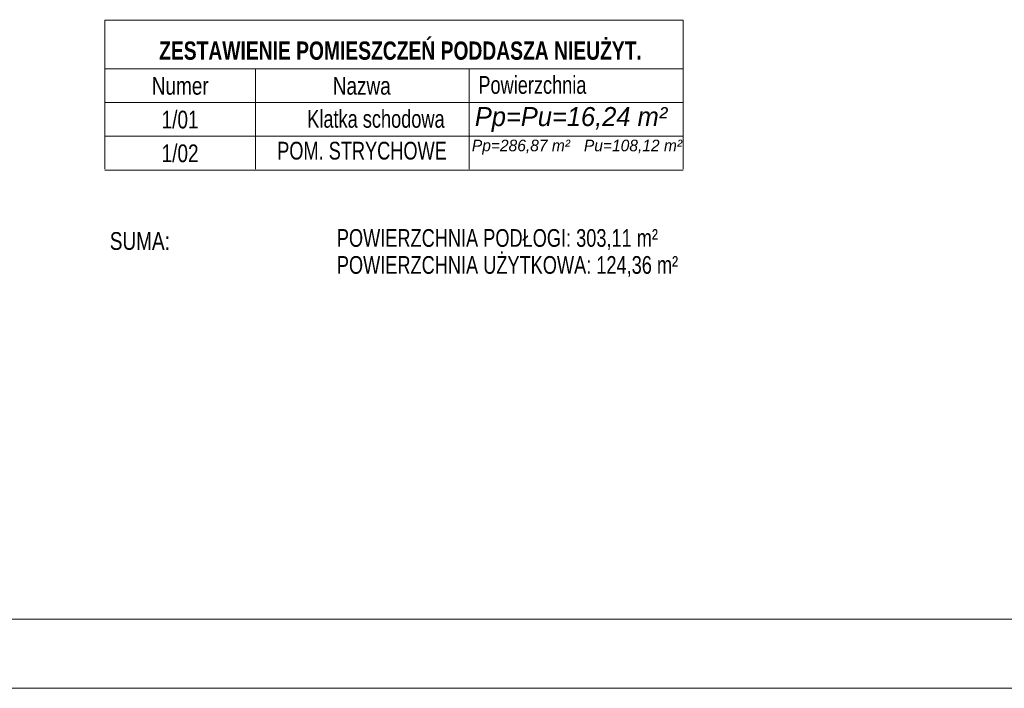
# Model space of a CAD drawing. Header units: millimetres. Extents: x -740 to 33545, y -26688 to 22494.
# Tile 51 of 256: x 9539 to 10553, y 5178 to 5866. Entities that reach past the tile are written whole.
import ezdxf

# ---------------------------------------------------------------- set-up
doc = ezdxf.new("R2010")
doc.units = ezdxf.units.MM
doc.header["$MEASUREMENT"] = 0
for name, color, linetype, lineweight in [('Nowe_820-G Rysunki Obrazki_Nr_pióra__1', 252, 'Continuous', 13), ('Nowe_820-G Rysunki Obrazki_Nr_pióra__23', 252, 'Continuous', 15), ('wymiarowanie', 252, 'Continuous', 9)]:
    doc.layers.add(name, color=color, linetype=linetype, lineweight=lineweight)
doc.layers.add('tabelki opis', color=252, linetype='Continuous')
doc.styles.add('STYL_AUTOMATYCZNY_53', font='arial.ttf', dxfattribs={"width": 0.7553})
doc.styles.add('STYL_AUTOMATYCZNY_54', font='txt', dxfattribs={"width": 0.7669})

msp = doc.modelspace()

# ---------------------------------------------------------------- linework, layer by layer
at = {"layer": 'Nowe_820-G Rysunki Obrazki_Nr_pióra__1', "linetype": 'Continuous', "lineweight": 13}
for points in [[(9627.13, 5865.84), (9627.13, 5815.89)], [(10222.33, 5865.84), (9627.13, 5865.84)], [(10222.33, 5815.89), (10222.33, 5865.84)], [(9627.13, 5815.89), (9627.13, 5781.18)], [(9627.13, 5815.89), (10222.33, 5815.89)], [(9782.07, 5815.89), (9782.07, 5781.18)], [(10002.2, 5815.89), (10002.2, 5781.18)], [(10222.33, 5815.89), (10222.33, 5781.18)], [(9782.07, 5781.18), (9627.13, 5781.18)], [(9627.13, 5781.18), (9627.13, 5746.46)], [(10002.2, 5781.18), (9782.07, 5781.18)], [(9782.07, 5781.18), (9782.07, 5746.46)], [(10222.33, 5781.18), (10002.2, 5781.18)], [(10002.2, 5781.18), (10002.2, 5746.46)], [(10222.33, 5781.18), (10222.33, 5746.46)], [(9782.07, 5746.46), (9627.13, 5746.46)], [(9627.13, 5746.46), (9627.13, 5712.6)], [(10002.2, 5746.46), (9782.07, 5746.46)], [(9782.07, 5746.46), (9782.07, 5712.6)], [(10222.33, 5746.46), (10002.2, 5746.46)], [(10002.2, 5746.46), (10002.2, 5712.6)], [(10222.33, 5746.46), (10222.33, 5712.6)], [(9782.07, 5711.75), (9627.13, 5711.75)], [(10002.2, 5711.75), (9782.07, 5711.75)], [(10222.33, 5711.75), (10002.2, 5711.75)]]:
    msp.add_lwpolyline(points, dxfattribs=at)
at = {"layer": 'Nowe_820-G Rysunki Obrazki_Nr_pióra__23', "linetype": 'Continuous', "lineweight": 15}
msp.add_lwpolyline([(8628.59, 5249.28), (12728.99, 5249.28)], dxfattribs=at)
at = {"layer": 'wymiarowanie'}
msp.add_lwpolyline([(8573.71, 8148.27), (8573.71, 5178.27), (12773.71, 5178.27), (12773.71, 8148.27), (8573.71, 8148.27)], dxfattribs=at)

# ---------------------------------------------------------------- texts
at = {"layer": 'Nowe_820-G Rysunki Obrazki_Nr_pióra__1', "linetype": 'Continuous', "lineweight": 13, "attachment_point": 7}
for s, insert, char_height, style in [('\\A1;{\\pql;\\fArial|b1|i0|c238|p0;\\W0.755300;ZESTAWIENIE POMIESZCZEŃ PODDASZA NIEUŻYT.}', (9683.01, 5824.97), 18.7884, 'STYL_AUTOMATYCZNY_53'), ('\\A1;{\\pql;\\fArial|b0|i0|c238|p0;\\W0.766900;Numer}', (9675.39, 5789.01), 18.2358, 'STYL_AUTOMATYCZNY_54'), ('\\A1;{\\pql;\\fArial|b0|i0|c238|p0;\\W0.766900;Nazwa}', (9861.65, 5789.01), 18.2358, 'STYL_AUTOMATYCZNY_54'), ('{\\A1;\\W0.7669;Powierzchnia }', (10011.51, 5789.93), 18.2358, 'STYL_AUTOMATYCZNY_54'), ('\\A1;{\\pql;\\fArial|b0|i0|c238|p0;\\W0.766900;1/01}', (9685.55, 5754.28), 18.2358, 'STYL_AUTOMATYCZNY_54'), ('{\\A1;\\W0.7669;Klatka schodowa}', (9835.41, 5754.99), 18.2358, 'STYL_AUTOMATYCZNY_54'), ('\\A1;{\\pql;\\fArial|b0|i0|c238|p0;\\W0.766900;1/02}', (9685.55, 5719.57), 18.2358, 'STYL_AUTOMATYCZNY_54'), ('{\\A1;\\W0.7669;POM. STRYCHOWE}', (9804.5, 5722.27), 18.2358, 'STYL_AUTOMATYCZNY_54'), ('\\A1;{\\pql;\\fArial|b0|i0|c238|p0;\\W0.766900;SUMA:}', (9632.21, 5629.29), 18.2358, 'STYL_AUTOMATYCZNY_54'), ('{\\A1;\\W0.7669;POWIERZCHNIA PODŁOGI: 303,11 m²}', (9865.86, 5629.29), 18.2358, 'STYL_AUTOMATYCZNY_54'), ('{\\A1;\\W0.7669;POWIERZCHNIA UŻYTKOWA: 124,36 m²}', (9865.86, 5601.52), 18.2358, 'STYL_AUTOMATYCZNY_54')]:
    msp.add_mtext(s, dxfattribs=dict(at, insert=insert, char_height=char_height, style=style))
at = {"layer": 'tabelki opis', "attachment_point": 1}
for s, insert, char_height, width in [('{\\fCentury Gothic|b0|i1|c238|p34;Pp=Pu=16,24 m²}', (10007.87, 5776.53), 19.584, 233.5984), ('{\\fCentury Gothic|b0|i1|c238|p34;Pp=286,87 m²}', (10004.81, 5742.98), 11.97, 136.8719), ('{\\fCentury Gothic|b0|i1|c238|p34;Pu=108,12 m²}', (10120.14, 5742.98), 11.97, 136.8719)]:
    msp.add_mtext(s, dxfattribs=dict(at, insert=insert, char_height=char_height, width=width))

doc.saveas('drawing.dxf')
